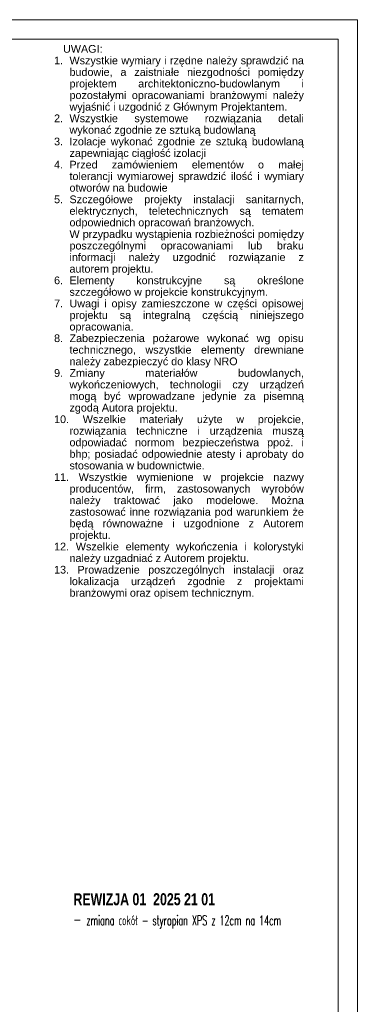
# Model space of a CAD drawing. Header units: millimetres. Extents: x 8949 to 18258, y -1077 to 30686.
# Tile 70 of 89: x 15004 to 15442, y 21822 to 23099. Entities that reach past the tile are written whole.
import ezdxf

# ---------------------------------------------------------------- set-up
doc = ezdxf.new("R2010")
doc.units = ezdxf.units.MM
doc.layers.add('0A_TABELKA', color=7, linetype='Continuous', lineweight=0)
doc.layers.add('0Z_OPISY', color=7, linetype='Continuous', lineweight=9)
doc.styles.add('Arial', font='arial.ttf')
doc.styles.add('ARIAL 2', font='ARIALN.TTF')

msp = doc.modelspace()

# ---------------------------------------------------------------- linework, layer by layer
at = {"layer": '0Z_OPISY'}
for points in [[(12242.5, 20999.2), (15442.5, 20999.2), (15442.5, 23099.2), (12242.5, 23099.2)], [(12267.5, 21024.2), (15417.5, 21024.2), (15417.5, 23074.2), (12267.5, 23074.2)]]:
    msp.add_lwpolyline(points, close=True, dxfattribs=at)

# ---------------------------------------------------------------- texts
at = {"layer": '0A_TABELKA', "insert": (15073.9, 21966.5), "char_height": 12.65, "width": 393.274, "attachment_point": 1, "style": 'Arial'}
msp.add_mtext('{\\W0.9;\\fArial Narrow|b1|i0|c238|p34;\\H1.23077x;\\C1;\\c1118702;REWIZJA 01  2025 21 01\\P\\W0.6;\\Fromans.shx|c238;- \\H0.812499x;zmiana cokół - styropian XPS z 12cm na 14cm}', dxfattribs=at)
at = {"layer": '0Z_OPISY', "insert": (15048.8, 23066.4), "char_height": 10.0033, "width": 323.291, "attachment_point": 1, "line_spacing_factor": 0.9, "style": 'ARIAL 2'}
msp.add_mtext('\\pxi-2,l2,qj,t2;{\\fArial|b0|i0|c238|p34;\\~\\~ UWAGI:\\P1. ^IWszystkie wymiary i rzędne należy sprawdzić na budowie, a zaistniałe niezgodności pomiędzy projektem architektoniczno-budowlanym i pozostałymi opracowaniami branżowymi należy wyjaśnić i uzgodnić z Głównym Projektantem.\\P2. ^IWszystkie systemowe rozwiązania detali wykonać zgodnie ze sztuką budowlaną\\P3.^IIzolacje wykonać zgodnie ze sztuką budowlaną zapewniając ciągłość izolacji\\P4. ^IPrzed zamówieniem elementów o małej tolerancji wymiarowej sprawdzić ilość i wymiary otworów na budowie\\P5. ^ISzczegółowe projekty instalacji sanitarnych, elektrycznych, teletechnicznych są tematem odpowiednich opracowań branżowych. \\P   ^IW przypadku wystąpienia rozbieżności pomiędzy poszczególnymi opracowaniami lub braku informacji należy uzgodnić rozwiązanie z autorem projektu.\\P6. ^IElementy konstrukcyjne są określone szczegółowo w projekcie konstrukcyjnym.\\P7. ^IUwagi i opisy zamieszczone w części opisowej projektu są integralną częścią niniejszego opracowania.\\P8.\\~^IZabezpieczenia pożarowe wykonać wg opisu technicznego, wszystkie elementy drewniane należy zabezpieczyć do klasy NRO\\P9.\\~^IZmiany materiałów budowlanych, wykończeniowych, technologii czy urządzeń mogą być wprowadzane jedynie za pisemną zgodą Autora projektu.\\P10. Wszelkie materiały użyte w projekcie, rozwiązania techniczne i urządzenia muszą odpowiadać normom bezpieczeństwa ppoż. i bhp; posiadać odpowiednie atesty i aprobaty do stosowania w budownictwie.\\P11. Wszystkie wymienione w projekcie nazwy producentów, firm, zastosowanych wyrobów należy traktować jako modelowe. Można zastosować inne rozwiązania pod warunkiem że będą równoważne i uzgodnione z Autorem projektu.\\P12. Wszelkie elementy wykończenia i kolorystyki należy uzgadniać z Autorem projektu.\\P13. Prowadzenie poszczególnych instalacji oraz lokalizacja urządzeń zgodnie z projektami branżowymi oraz opisem technicznym.}', dxfattribs=at)

doc.saveas('drawing.dxf')
